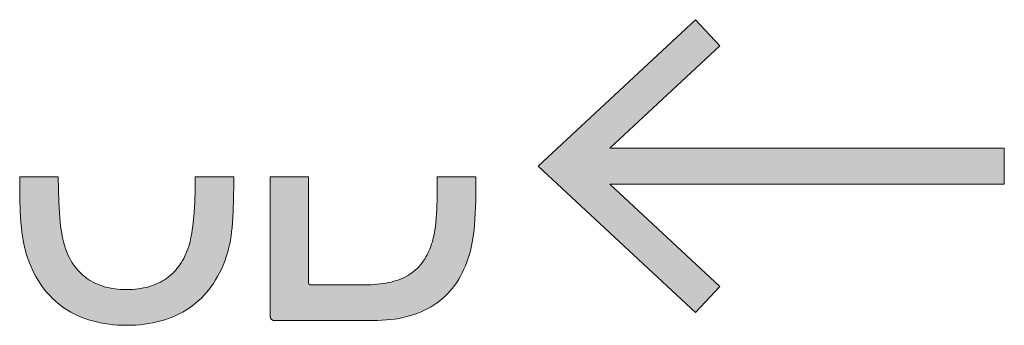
# Model space of a CAD drawing. Header units: millimetres. Extents: x -324 to -247, y -83 to 38.
# Tile 4 of 11: x -315.7 to -308.42, y -13.78 to -11.53. Entities that reach past the tile are written whole.
import ezdxf

# ---------------------------------------------------------------- set-up
doc = ezdxf.new("R2010")
doc.units = ezdxf.units.MM
doc.header["$MEASUREMENT"] = 0
doc.layers.add('Print', color=7, linetype='Continuous', lineweight=0)

# ---------------------------------------------------------------- blocks, each defined once
blk = doc.blocks.new('Block_0')
at = {"layer": 'Print'}
h = blk.add_hatch(color=4, dxfattribs=at)
h.dxf.hatch_style = 2
h.paths.add_polyline_path([(-311.3354, -12.7412), (-308.4182, -12.7412), (-308.4182, -12.4766), (-311.3357, -12.4766), (-310.5222, -11.7206), (-310.7027, -11.5269), (-311.8664, -12.6087), (-310.7027, -13.6908), (-310.5222, -13.497)])
h = blk.add_hatch(color=4, dxfattribs=at)
h.dxf.hatch_style = 2
h.paths.add_polyline_path([(-314.4027, -12.6886), (-314.4035, -12.7781), (-314.4064, -12.8722), (-314.4109, -12.9528), (-314.4168, -13.0213), (-314.4202, -13.0514), (-314.4239, -13.0789), (-314.4278, -13.104), (-314.4319, -13.1269), (-314.4363, -13.1478), (-314.4407, -13.1667), (-314.4453, -13.1839), (-314.4501, -13.1995), (-314.4566, -13.2186), (-314.4636, -13.2372), (-314.4711, -13.2552), (-314.4791, -13.2726), (-314.4877, -13.2895), (-314.4967, -13.3058), (-314.5062, -13.3216), (-314.5163, -13.3368), (-314.5268, -13.3514), (-314.5379, -13.3654), (-314.5494, -13.3789), (-314.5615, -13.3918), (-314.5741, -13.4041), (-314.5872, -13.4158), (-314.6008, -13.4269), (-314.6149, -13.4374), (-314.6295, -13.4472), (-314.6447, -13.4565), (-314.6603, -13.4652), (-314.6765, -13.4733), (-314.6932, -13.4807), (-314.7104, -13.4875), (-314.7281, -13.4937), (-314.7463, -13.4992), (-314.765, -13.5041), (-314.7843, -13.5084), (-314.804, -13.512), (-314.8243, -13.515), (-314.8451, -13.5173), (-314.8665, -13.5189), (-314.8883, -13.5199), (-314.9107, -13.5203), (-314.9327, -13.5199), (-314.9543, -13.5189), (-314.9754, -13.5173), (-314.996, -13.515), (-315.016, -13.512), (-315.0356, -13.5084), (-315.0547, -13.5041), (-315.0733, -13.4992), (-315.0913, -13.4937), (-315.1089, -13.4875), (-315.1259, -13.4807), (-315.1425, -13.4733), (-315.1585, -13.4652), (-315.1741, -13.4565), (-315.1891, -13.4472), (-315.2037, -13.4374), (-315.2177, -13.4269), (-315.2313, -13.4158), (-315.2443, -13.4041), (-315.2568, -13.3918), (-315.2688, -13.3789), (-315.2804, -13.3654), (-315.2914, -13.3514), (-315.3019, -13.3368), (-315.3119, -13.3216), (-315.3215, -13.3058), (-315.3305, -13.2895), (-315.339, -13.2726), (-315.347, -13.2552), (-315.3545, -13.2372), (-315.3615, -13.2186), (-315.368, -13.1995), (-315.3727, -13.1839), (-315.3773, -13.1667), (-315.3818, -13.1478), (-315.3861, -13.1269), (-315.3902, -13.104), (-315.3942, -13.0789), (-315.3978, -13.0514), (-315.4013, -13.0213), (-315.4072, -12.9528), (-315.4117, -12.8722), (-315.4145, -12.7781), (-315.4154, -12.6886), (-315.7008, -12.6886), (-315.6997, -12.8469), (-315.6965, -12.9433), (-315.6916, -13.0249), (-315.6884, -13.061), (-315.6847, -13.0944), (-315.6806, -13.1254), (-315.6759, -13.1543), (-315.6707, -13.1814), (-315.6649, -13.2072), (-315.6586, -13.2318), (-315.6517, -13.2556), (-315.6443, -13.2789), (-315.6334, -13.3097), (-315.6217, -13.3396), (-315.6091, -13.3685), (-315.5957, -13.3964), (-315.5814, -13.4234), (-315.5664, -13.4494), (-315.5504, -13.4745), (-315.5337, -13.4986), (-315.5162, -13.5217), (-315.4978, -13.5439), (-315.4787, -13.5651), (-315.4588, -13.5853), (-315.4381, -13.6046), (-315.4167, -13.6229), (-315.3945, -13.6402), (-315.3716, -13.6565), (-315.3479, -13.6719), (-315.3235, -13.6863), (-315.2984, -13.6997), (-315.2726, -13.7121), (-315.2461, -13.7236), (-315.2189, -13.734), (-315.191, -13.7435), (-315.1624, -13.752), (-315.1332, -13.7595), (-315.1033, -13.766), (-315.0728, -13.7715), (-315.0416, -13.776), (-315.0098, -13.7795), (-314.9774, -13.782), (-314.9443, -13.7835), (-314.9107, -13.784), (-314.8767, -13.7835), (-314.8434, -13.782), (-314.8107, -13.7795), (-314.7787, -13.776), (-314.7473, -13.7715), (-314.7165, -13.766), (-314.6864, -13.7595), (-314.657, -13.752), (-314.6283, -13.7435), (-314.6003, -13.734), (-314.5729, -13.7236), (-314.5463, -13.7121), (-314.5204, -13.6997), (-314.4951, -13.6863), (-314.4707, -13.6719), (-314.4469, -13.6565), (-314.4239, -13.6402), (-314.4017, -13.6229), (-314.3802, -13.6046), (-314.3595, -13.5853), (-314.3395, -13.5651), (-314.3204, -13.5439), (-314.302, -13.5217), (-314.2845, -13.4986), (-314.2677, -13.4745), (-314.2518, -13.4494), (-314.2367, -13.4234), (-314.2224, -13.3964), (-314.2089, -13.3685), (-314.1963, -13.3396), (-314.1846, -13.3097), (-314.1738, -13.2789), (-314.1663, -13.2556), (-314.1595, -13.2318), (-314.1532, -13.2072), (-314.1474, -13.1814), (-314.1422, -13.1543), (-314.1376, -13.1254), (-314.1334, -13.0944), (-314.1297, -13.061), (-314.1265, -13.0249), (-314.1215, -12.9433), (-314.1183, -12.8469), (-314.1168, -12.7333), (-314.117, -12.6886)])
h = blk.add_hatch(color=4, dxfattribs=at)
h.dxf.hatch_style = 2
h.paths.add_polyline_path([(-312.614, -13.6183), (-312.5929, -13.6025), (-312.5727, -13.5858), (-312.5533, -13.5683), (-312.5347, -13.5498), (-312.5169, -13.5305), (-312.4998, -13.5103), (-312.4836, -13.4892), (-312.4682, -13.4672), (-312.4536, -13.4443), (-312.4398, -13.4205), (-312.4269, -13.3959), (-312.4148, -13.3704), (-312.4035, -13.344), (-312.393, -13.3167), (-312.3833, -13.2886), (-312.3764, -13.2665), (-312.3699, -13.244), (-312.3639, -13.2207), (-312.3583, -13.1962), (-312.3531, -13.1702), (-312.3484, -13.1422), (-312.3442, -13.1119), (-312.3404, -13.0789), (-312.3371, -13.0427), (-312.3317, -12.9594), (-312.3282, -12.8589), (-312.3264, -12.7382), (-312.3267, -12.6886), (-312.6126, -12.6886), (-312.6136, -12.8355), (-312.6165, -12.9232), (-312.6208, -12.9952), (-312.6234, -13.0261), (-312.6264, -13.054), (-312.6297, -13.0791), (-312.6334, -13.1019), (-312.6374, -13.1225), (-312.6416, -13.1414), (-312.6439, -13.1502), (-312.6487, -13.1669), (-312.6537, -13.1825), (-312.6632, -13.2094), (-312.6706, -13.2279), (-312.6785, -13.2458), (-312.6869, -13.263), (-312.6959, -13.2794), (-312.7054, -13.2952), (-312.7155, -13.3103), (-312.7262, -13.3247), (-312.7373, -13.3384), (-312.7491, -13.3515), (-312.7614, -13.3639), (-312.7742, -13.3756), (-312.7876, -13.3868), (-312.8015, -13.3973), (-312.816, -13.4071), (-312.8311, -13.4164), (-312.8467, -13.425), (-312.8629, -13.433), (-312.8796, -13.4405), (-312.8969, -13.4473), (-312.9148, -13.4535), (-312.9332, -13.4592), (-312.9522, -13.4643), (-312.9717, -13.4688), (-312.9918, -13.4728), (-313.0125, -13.4762), (-313.0338, -13.479), (-313.0556, -13.4814), (-313.078, -13.4832), (-313.101, -13.4845), (-313.1245, -13.4852), (-313.5457, -13.4855), (-313.5469, -13.4855), (-313.548, -13.4854), (-313.5491, -13.4853), (-313.5501, -13.4852), (-313.5511, -13.485), (-313.5521, -13.4848), (-313.5531, -13.4846), (-313.554, -13.4843), (-313.5548, -13.484), (-313.5557, -13.4836), (-313.5565, -13.4832), (-313.5572, -13.4828), (-313.5579, -13.4823), (-313.5586, -13.4818), (-313.5593, -13.4813), (-313.5599, -13.4807), (-313.5605, -13.4801), (-313.561, -13.4794), (-313.5615, -13.4787), (-313.562, -13.478), (-313.5624, -13.4772), (-313.5628, -13.4764), (-313.5632, -13.4756), (-313.5635, -13.4747), (-313.5637, -13.4738), (-313.564, -13.4729), (-313.5642, -13.4719), (-313.5644, -13.4708), (-313.5645, -13.4698), (-313.5646, -13.4687), (-313.5646, -13.4675), (-313.5646, -12.6886), (-313.8473, -12.6886), (-313.8473, -13.7173), (-313.8473, -13.7191), (-313.8472, -13.7208), (-313.847, -13.7225), (-313.8468, -13.7241), (-313.8464, -13.7257), (-313.846, -13.7273), (-313.8456, -13.7288), (-313.8451, -13.7303), (-313.8445, -13.7317), (-313.8438, -13.7331), (-313.8431, -13.7344), (-313.8423, -13.7357), (-313.8415, -13.7369), (-313.8406, -13.7381), (-313.8396, -13.7392), (-313.8386, -13.7403), (-313.8375, -13.7413), (-313.8364, -13.7422), (-313.8352, -13.7432), (-313.834, -13.744), (-313.8327, -13.7448), (-313.8314, -13.7455), (-313.83, -13.7461), (-313.8286, -13.7467), (-313.8271, -13.7473), (-313.8256, -13.7477), (-313.824, -13.7481), (-313.8224, -13.7485), (-313.8208, -13.7487), (-313.8191, -13.7489), (-313.8174, -13.749), (-313.8156, -13.749), (-313.0545, -13.7486), (-313.0213, -13.7472), (-312.9889, -13.7449), (-312.9572, -13.7418), (-312.9263, -13.7377), (-312.8961, -13.7327), (-312.8666, -13.7268), (-312.8379, -13.72), (-312.81, -13.7123), (-312.7828, -13.7036), (-312.7563, -13.6941), (-312.7307, -13.6837), (-312.7058, -13.6724), (-312.6816, -13.6602), (-312.6583, -13.6471), (-312.6357, -13.6331)])
for points in [[(-311.3354, -12.7412), (-308.4182, -12.7412), (-308.4182, -12.4766), (-311.3357, -12.4766), (-310.5222, -11.7206), (-310.7027, -11.5269), (-311.8664, -12.6087), (-310.7027, -13.6908), (-310.5222, -13.497)], [(-314.4027, -12.6886), (-314.4035, -12.7781), (-314.4064, -12.8722), (-314.4109, -12.9528), (-314.4168, -13.0213), (-314.4202, -13.0514), (-314.4239, -13.0789), (-314.4278, -13.104), (-314.4319, -13.1269), (-314.4363, -13.1478), (-314.4407, -13.1667), (-314.4453, -13.1839), (-314.4501, -13.1995), (-314.4566, -13.2186), (-314.4636, -13.2372), (-314.4711, -13.2552), (-314.4791, -13.2726), (-314.4877, -13.2895), (-314.4967, -13.3058), (-314.5062, -13.3216), (-314.5163, -13.3368), (-314.5268, -13.3514), (-314.5379, -13.3654), (-314.5494, -13.3789), (-314.5615, -13.3918), (-314.5741, -13.4041), (-314.5872, -13.4158), (-314.6008, -13.4269), (-314.6149, -13.4374), (-314.6295, -13.4472), (-314.6447, -13.4565), (-314.6603, -13.4652), (-314.6765, -13.4733), (-314.6932, -13.4807), (-314.7104, -13.4875), (-314.7281, -13.4937), (-314.7463, -13.4992), (-314.765, -13.5041), (-314.7843, -13.5084), (-314.804, -13.512), (-314.8243, -13.515), (-314.8451, -13.5173), (-314.8665, -13.5189), (-314.8883, -13.5199), (-314.9107, -13.5203), (-314.9327, -13.5199), (-314.9543, -13.5189), (-314.9754, -13.5173), (-314.996, -13.515), (-315.016, -13.512), (-315.0356, -13.5084), (-315.0547, -13.5041), (-315.0733, -13.4992), (-315.0913, -13.4937), (-315.1089, -13.4875), (-315.1259, -13.4807), (-315.1425, -13.4733), (-315.1585, -13.4652), (-315.1741, -13.4565), (-315.1891, -13.4472), (-315.2037, -13.4374), (-315.2177, -13.4269), (-315.2313, -13.4158), (-315.2443, -13.4041), (-315.2568, -13.3918), (-315.2688, -13.3789), (-315.2804, -13.3654), (-315.2914, -13.3514), (-315.3019, -13.3368), (-315.3119, -13.3216), (-315.3215, -13.3058), (-315.3305, -13.2895), (-315.339, -13.2726), (-315.347, -13.2552), (-315.3545, -13.2372), (-315.3615, -13.2186), (-315.368, -13.1995), (-315.3727, -13.1839), (-315.3773, -13.1667), (-315.3818, -13.1478), (-315.3861, -13.1269), (-315.3902, -13.104), (-315.3942, -13.0789), (-315.3978, -13.0514), (-315.4013, -13.0213), (-315.4072, -12.9528), (-315.4117, -12.8722), (-315.4145, -12.7781), (-315.4154, -12.6886), (-315.7008, -12.6886), (-315.6997, -12.8469), (-315.6965, -12.9433), (-315.6916, -13.0249), (-315.6884, -13.061), (-315.6847, -13.0944), (-315.6806, -13.1254), (-315.6759, -13.1543), (-315.6707, -13.1814), (-315.6649, -13.2072), (-315.6586, -13.2318), (-315.6517, -13.2556), (-315.6443, -13.2789), (-315.6334, -13.3097), (-315.6217, -13.3396), (-315.6091, -13.3685), (-315.5957, -13.3964), (-315.5814, -13.4234), (-315.5664, -13.4494), (-315.5504, -13.4745), (-315.5337, -13.4986), (-315.5162, -13.5217), (-315.4978, -13.5439), (-315.4787, -13.5651), (-315.4588, -13.5853), (-315.4381, -13.6046), (-315.4167, -13.6229), (-315.3945, -13.6402), (-315.3716, -13.6565), (-315.3479, -13.6719), (-315.3235, -13.6863), (-315.2984, -13.6997), (-315.2726, -13.7121), (-315.2461, -13.7236), (-315.2189, -13.734), (-315.191, -13.7435), (-315.1624, -13.752), (-315.1332, -13.7595), (-315.1033, -13.766), (-315.0728, -13.7715), (-315.0416, -13.776), (-315.0098, -13.7795), (-314.9774, -13.782), (-314.9443, -13.7835), (-314.9107, -13.784), (-314.8767, -13.7835), (-314.8434, -13.782), (-314.8107, -13.7795), (-314.7787, -13.776), (-314.7473, -13.7715), (-314.7165, -13.766), (-314.6864, -13.7595), (-314.657, -13.752), (-314.6283, -13.7435), (-314.6003, -13.734), (-314.5729, -13.7236), (-314.5463, -13.7121), (-314.5204, -13.6997), (-314.4951, -13.6863), (-314.4707, -13.6719), (-314.4469, -13.6565), (-314.4239, -13.6402), (-314.4017, -13.6229), (-314.3802, -13.6046), (-314.3595, -13.5853), (-314.3395, -13.5651), (-314.3204, -13.5439), (-314.302, -13.5217), (-314.2845, -13.4986), (-314.2677, -13.4745), (-314.2518, -13.4494), (-314.2367, -13.4234), (-314.2224, -13.3964), (-314.2089, -13.3685), (-314.1963, -13.3396), (-314.1846, -13.3097), (-314.1738, -13.2789), (-314.1663, -13.2556), (-314.1595, -13.2318), (-314.1532, -13.2072), (-314.1474, -13.1814), (-314.1422, -13.1543), (-314.1376, -13.1254), (-314.1334, -13.0944), (-314.1297, -13.061), (-314.1265, -13.0249), (-314.1215, -12.9433), (-314.1183, -12.8469), (-314.1168, -12.7333), (-314.117, -12.6886)], [(-312.614, -13.6183), (-312.5929, -13.6025), (-312.5727, -13.5858), (-312.5533, -13.5683), (-312.5347, -13.5498), (-312.5169, -13.5305), (-312.4998, -13.5103), (-312.4836, -13.4892), (-312.4682, -13.4672), (-312.4536, -13.4443), (-312.4398, -13.4205), (-312.4269, -13.3959), (-312.4148, -13.3704), (-312.4035, -13.344), (-312.393, -13.3167), (-312.3833, -13.2886), (-312.3764, -13.2665), (-312.3699, -13.244), (-312.3639, -13.2207), (-312.3583, -13.1962), (-312.3531, -13.1702), (-312.3484, -13.1422), (-312.3442, -13.1119), (-312.3404, -13.0789), (-312.3371, -13.0427), (-312.3317, -12.9594), (-312.3282, -12.8589), (-312.3264, -12.7382), (-312.3267, -12.6886), (-312.6126, -12.6886), (-312.6136, -12.8355), (-312.6165, -12.9232), (-312.6208, -12.9952), (-312.6234, -13.0261), (-312.6264, -13.054), (-312.6297, -13.0791), (-312.6334, -13.1019), (-312.6374, -13.1225), (-312.6416, -13.1414), (-312.6439, -13.1502), (-312.6487, -13.1669), (-312.6537, -13.1825), (-312.6632, -13.2094), (-312.6706, -13.2279), (-312.6785, -13.2458), (-312.6869, -13.263), (-312.6959, -13.2794), (-312.7054, -13.2952), (-312.7155, -13.3103), (-312.7262, -13.3247), (-312.7373, -13.3384), (-312.7491, -13.3515), (-312.7614, -13.3639), (-312.7742, -13.3756), (-312.7876, -13.3868), (-312.8015, -13.3973), (-312.816, -13.4071), (-312.8311, -13.4164), (-312.8467, -13.425), (-312.8629, -13.433), (-312.8796, -13.4405), (-312.8969, -13.4473), (-312.9148, -13.4535), (-312.9332, -13.4592), (-312.9522, -13.4643), (-312.9717, -13.4688), (-312.9918, -13.4728), (-313.0125, -13.4762), (-313.0338, -13.479), (-313.0556, -13.4814), (-313.078, -13.4832), (-313.101, -13.4845), (-313.1245, -13.4852), (-313.5457, -13.4855), (-313.5469, -13.4855), (-313.548, -13.4854), (-313.5491, -13.4853), (-313.5501, -13.4852), (-313.5511, -13.485), (-313.5521, -13.4848), (-313.5531, -13.4846), (-313.554, -13.4843), (-313.5548, -13.484), (-313.5557, -13.4836), (-313.5565, -13.4832), (-313.5572, -13.4828), (-313.5579, -13.4823), (-313.5586, -13.4818), (-313.5593, -13.4813), (-313.5599, -13.4807), (-313.5605, -13.4801), (-313.561, -13.4794), (-313.5615, -13.4787), (-313.562, -13.478), (-313.5624, -13.4772), (-313.5628, -13.4764), (-313.5632, -13.4756), (-313.5635, -13.4747), (-313.5637, -13.4738), (-313.564, -13.4729), (-313.5642, -13.4719), (-313.5644, -13.4708), (-313.5645, -13.4698), (-313.5646, -13.4687), (-313.5646, -13.4675), (-313.5646, -12.6886), (-313.8473, -12.6886), (-313.8473, -13.7173), (-313.8473, -13.7191), (-313.8472, -13.7208), (-313.847, -13.7225), (-313.8468, -13.7241), (-313.8464, -13.7257), (-313.846, -13.7273), (-313.8456, -13.7288), (-313.8451, -13.7303), (-313.8445, -13.7317), (-313.8438, -13.7331), (-313.8431, -13.7344), (-313.8423, -13.7357), (-313.8415, -13.7369), (-313.8406, -13.7381), (-313.8396, -13.7392), (-313.8386, -13.7403), (-313.8375, -13.7413), (-313.8364, -13.7422), (-313.8352, -13.7432), (-313.834, -13.744), (-313.8327, -13.7448), (-313.8314, -13.7455), (-313.83, -13.7461), (-313.8286, -13.7467), (-313.8271, -13.7473), (-313.8256, -13.7477), (-313.824, -13.7481), (-313.8224, -13.7485), (-313.8208, -13.7487), (-313.8191, -13.7489), (-313.8174, -13.749), (-313.8156, -13.749), (-313.0545, -13.7486), (-313.0213, -13.7472), (-312.9889, -13.7449), (-312.9572, -13.7418), (-312.9263, -13.7377), (-312.8961, -13.7327), (-312.8666, -13.7268), (-312.8379, -13.72), (-312.81, -13.7123), (-312.7828, -13.7036), (-312.7563, -13.6941), (-312.7307, -13.6837), (-312.7058, -13.6724), (-312.6816, -13.6602), (-312.6583, -13.6471), (-312.6357, -13.6331)]]:
    blk.add_lwpolyline(points, close=True, dxfattribs=at)

msp = doc.modelspace()

# ---------------------------------------------------------------- block references
at = {"layer": 'Print'}
msp.add_blockref('Block_0', (0, 0), dxfattribs=at)

doc.saveas('drawing.dxf')
